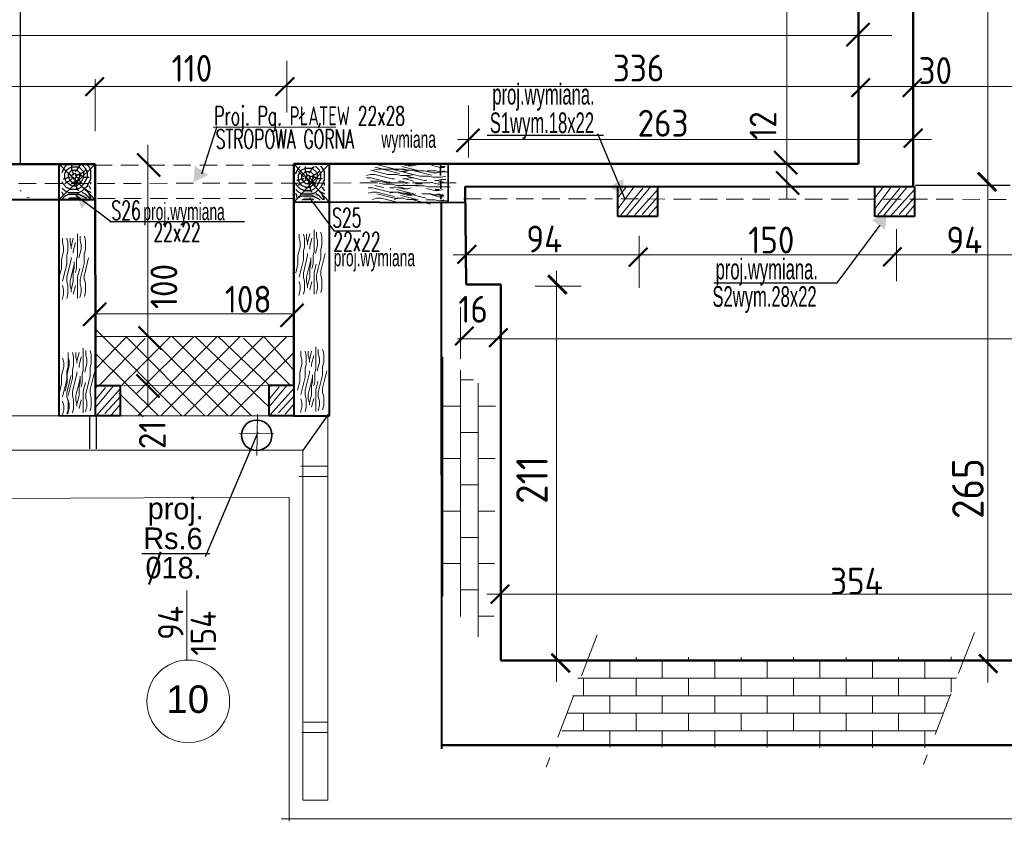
# Model space of a CAD drawing. Header units: millimetres. Extents: x 5545 to 136433, y -146986 to -36607.
# Tile 146 of 159: x 36016 to 36587, y -48329 to -47864. Entities that reach past the tile are written whole.
import ezdxf

# ---------------------------------------------------------------- set-up
doc = ezdxf.new("R2010")
doc.units = ezdxf.units.MM
doc.header["$LTSCALE"] = 8
for name, pattern in [('DASHDOTX2', [50.8, 25.4, -12.7, 0, -12.7]), ('HIDDEN', [9.375, 6.25, -3.125]), ('VERDECKT', [9.525, 6.35, -3.175])]:
    doc.linetypes.add(name, pattern=pattern)
for name, color, linetype, lineweight in [('0_Nr_Pióra__3', 7, 'Continuous', 50), ('cienk.', 161, 'Continuous', 15), ('OGËLNE_01', 7, 'Continuous', 13), ('Standard', 7, 'Continuous', 25), ('widok', 2, 'Continuous', 20)]:
    doc.layers.add(name, color=color, linetype=linetype, lineweight=lineweight)
doc.layers.add('5 WYMIAROWANIE', color=253, linetype='Continuous')
doc.layers.add('Arc_opisy', color=18, linetype='Continuous')
doc.styles.add('c20', font='simplex.shx', dxfattribs={"width": 0.7})
doc.styles.add('ISOCP', font='ISOCP.SHX')
doc.styles.add('leszek', font='simplex.shx')
doc.styles.add('TXT50', font='bikroms.shx', dxfattribs={"width": 0.75, "height": 10})

# ---------------------------------------------------------------- blocks, each defined once
blk = doc.blocks.new('G$C27FEC524')
at = {"layer": '0_Nr_Pióra__3', "color": 250, "lineweight": 15}
for p, q in [((1.87, 35.61), (1.87, 33.11)), ((5, 33.11), (4.37, 35.61)), ((6.25, 35.61), (6.25, 33.11)), ((8.12, 35.62), (6.88, 30.62)), ((10.62, 38.11), (10.62, 25.61)), ((12.05, 36.71), (12.05, 34.21)), ((15.18, 34.2), (14.56, 36.7)), ((1.87, 33.11), (2.5, 30.61)), ((2.5, 30.61), (2.5, 28.11)), ((5, 33.11), (5, 28.11)), ((6.25, 33.11), (6.87, 30.61)), ((6.87, 30.61), (6.87, 29.36)), ((9.38, 33.12), (8.13, 28.12)), ((12.68, 29.2), (11.43, 24.21)), ((12.06, 34.2), (12.68, 31.71)), ((12.68, 31.71), (12.68, 29.21)), ((15.18, 29.21), (14.56, 26.71)), ((15.18, 34.21), (15.18, 29.21)), ((2.5, 28.11), (1.25, 23.11)), ((1.25, 23.11), (1.25, 18.11)), ((5, 28.11), (4.37, 25.62)), ((4.37, 25.61), (4.37, 20.61)), ((6.87, 23.11), (4.38, 13.12)), ((6.87, 24.36), (6.87, 23.11)), ((8.12, 28.11), (8.12, 26.86)), ((10, 23.11), (10.62, 25.61)), ((10, 23.11), (10, 18.11)), ((14.55, 26.71), (14.55, 21.71)), ((17.06, 24.21), (14.56, 14.22)), ((1.25, 18.11), (0, 13.11)), ((4.37, 20.61), (1.88, 10.62)), ((8.75, 20.61), (6.25, 10.62)), ((8.12, 15.61), (8.75, 18.11)), ((8.75, 21.86), (8.75, 18.11)), ((10, 18.11), (9.37, 15.62)), ((11.87, 18.11), (10.62, 13.12)), ((14.56, 21.71), (12.06, 11.72)), ((4.37, 13.11), (4.37, 10.61)), ((8.12, 15.61), (8.12, 10.61)), ((10.62, 13.11), (10.62, 0.61)), ((12.05, 11.71), (12.05, 9.21)), ((14.55, 14.21), (14.55, 11.71)), ((15.18, 9.2), (14.56, 11.7)), ((1.87, 8.11), (2.5, 5.61)), ((5, 8.11), (4.37, 10.61)), ((5, 8.11), (5, 3.11)), ((6.25, 10.61), (6.25, 8.11)), ((6.25, 8.11), (6.87, 5.61)), ((8.12, 10.62), (6.88, 5.62)), ((9.38, 8.12), (8.13, 3.12)), ((12.06, 9.2), (12.68, 6.71)), ((12.68, 6.71), (12.68, 4.21)), ((15.18, 9.21), (15.18, 4.21)), ((2.5, 3.11), (1.72, 0)), ((2.5, 5.61), (2.5, 3.11)), ((5, 3.11), (4.37, 0.62)), ((6.87, 5.61), (6.87, 4.36)), ((12.68, 4.2), (11.9, 1.1)), ((15.18, 4.21), (14.56, 1.71))]:
    blk.add_line(p, q, dxfattribs=at)
blk = doc.blocks.new('G$CE8E31780')
at = {"layer": 'Arc_opisy', "lineweight": 25, "ltscale": 0.2}
blk.add_blockref('G$C27FEC524', (0, 0), dxfattribs=at)
blk = doc.blocks.new('G$C2D5568B3')
at = {"layer": '5 WYMIAROWANIE', "lineweight": 15}
blk.add_hatch(color=7, dxfattribs=at).paths.add_polyline_path([(4.67, 8.25), (0, 0), (9.48, 0.08)])
blk = doc.blocks.new('G$CB5EE3834')
at = {"layer": 'Arc_opisy', "lineweight": 25, "ltscale": 0.2}
blk.add_blockref('G$C2D5568B3', (0, 0), dxfattribs=at)
blk = doc.blocks.new('G$C1A704194')
at = {"layer": 'Arc_opisy', "lineweight": 25, "ltscale": 0.2, "rotation": 43.91907581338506}
blk.add_blockref('G$CB5EE3834', (2.36, 0), dxfattribs=at)
blk = doc.blocks.new('G$C734E70FC')
at = {"layer": 'Arc_opisy', "lineweight": 25, "ltscale": 0.2, "rotation": 220.511427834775}
blk.add_blockref('G$C1A704194', (2.63, 10.97), dxfattribs=at)
blk = doc.blocks.new('G$C86EB5530')
at = {"layer": 'OGËLNE_01', "color": 7, "linetype": 'Continuous', "lineweight": 25, "style": 'TXT50', "width": 0.6}
blk.add_text('proj.wymiana', height=10, rotation=270, dxfattribs=at).set_placement((3.33, 56.29))

msp = doc.modelspace()

# ---------------------------------------------------------------- hatches: boundary and pattern name
at = {"layer": 'Arc_opisy', "lineweight": 25, "ltscale": 0.2}
h = msp.add_hatch(dxfattribs=at)
h.set_pattern_fill('logend', color=250, scale=20, style=0, pattern_type=2)
h.set_pattern_definition([(0, (-4655.948, 3034.604), (20, 20), [6, -14]), (0, (-4655.948, 3035.604), (20, 20), [6, -14]), (0, (-4654.948, 3037.604), (20, 20), [4, -16]), (0, (-4653.948, 3039.604), (20, 20), [3, -17]), (0, (-4653.948, 3041.604), (20, 20), [2, -18]), (0, (-4658.948, 3043.604), (20, 20), [1, -5, 1, -13]), (0, (-4655.948, 3044.604), (20, 20), [1, -8, 3, -8]), (0, (-4651.948, 3045.604), (20, 20), [1, -1, 1, -17]), (0, (-4652.948, 3046.604), (20, 20), [1, -19]), (0, (-4653.948, 3048.604), (20, 20), [3, -17]), (0, (-4653.948, 3050.604), (20, 20), [4, -16]), (0, (-4654.948, 3052.604), (20, 20), [5, -6, 1, -8]), (90, (-4662.948, 3040.604), (-20, 20), [1, -2, 5, -12]), (90, (-4661.948, 3042.604), (-20, 20), [1, -1, 3, -15]), (90, (-4660.948, 3050.604), (-20, 20), [2, -18]), (90, (-4659.948, 3042.604), (-20, 20), [4, -6, 1, -9]), (90, (-4658.948, 3053.604), (-20, 20), [1, -19]), (90, (-4657.948, 3043.604), (-20, 20), [3, -17]), (90, (-4655.948, 3044.604), (-20, 20), [2, -18]), (90, (-4653.948, 3044.604), (-20, 20), [1, -3, 3, -13]), (90, (-4652.948, 3045.604), (-20, 20), [1, -19]), (90, (-4651.948, 3041.604), (-20, 20), [2.8, -17.2]), (90, (-4650.948, 3037.604), (-20, 20), [2, -18]), (90, (-4648.948, 3045.604), (-20, 20), [1, -19]), (90, (-4646.948, 3044.604), (-20, 20), [3, -17]), (90, (-4644.948, 3044.604), (-20, 20), [3, -17]), (45, (-4647.948, 3036.604), (2e-15, 20), [1.4142, -1.4142, 1.4142, -24.0416712]), (45, (-4651.948, 3041.604), (2e-15, 20), [2.8284, -25.455871]), (45, (-4659.948, 3051.604), (2e-15, 20), [2.8284, -25.455871]), (45, (-4655.948, 3046.604), (2e-15, 20), [2.8284, -25.455871]), (45, (-4654.948, 3042.604), (2e-15, 20), [2.8284, -25.455871]), (45, (-4648.948, 3038.604), (2e-15, 20), [2.8284, -25.455871]), (45, (-4650.948, 3039.604), (2e-15, 20), [4.24264, -24.041631]), (45, (-4656.948, 3048.604), (2e-15, 20), [1.4142, -26.870071]), (45, (-4657.948, 3050.604), (2e-15, 20), [1.4142, -26.870071]), (45, (-4649.948, 3050.604), (2e-15, 20), [1.4142, -26.870071]), (45, (-4657.948, 3040.604), (2e-15, 20), [1.4142, -26.870071]), (45, (-4646.948, 3047.604), (2e-15, 20), [1.4142, -26.870071]), (45, (-4653.948, 3045.604), (2e-15, 20), [1.4142, -26.870071]), (45, (-4651.948, 3047.604), (2e-15, 20), [1.4142, -26.870071]), (135, (-4652.948, 3043.604), (-20, 2e-15), [1.4142, -1.4142, 4.24264, -21.2132312]), (135, (-4649.948, 3043.604), (-20, 2e-15), [1.4142, -26.870071]), (135, (-4649.948, 3036.604), (-20, 2e-15), [1.4142, -26.870071]), (135, (-4653.948, 3041.604), (-20, 2e-15), [1.4142, -26.870071]), (135, (-4650.948, 3045.604), (-20, 2e-15), [1.4142, -26.870071]), (135, (-4655.948, 3040.604), (-20, 2e-15), [1.4142, -26.870071]), (135, (-4647.948, 3040.604), (-20, 2e-15), [1.4142, -26.870071]), (135, (-4661.948, 3034.604), (-20, 2e-15), [1.4142, -26.870071]), (135, (-4660.948, 3035.604), (-20, 2e-15), [2.8284, -25.455871]), (135, (-4659.948, 3036.604), (-20, 2e-15), [2.8284, -25.455871]), (135, (-4657.948, 3036.604), (-20, 2e-15), [2.8284, -25.455871]), (135, (-4656.948, 3038.604), (-20, 2e-15), [2.8284, -25.455871]), (135, (-4648.948, 3046.604), (-20, 2e-15), [2.8284, -25.455871]), (135, (-4644.948, 3036.604), (-20, 2e-15), [2.8284, -25.455871]), (135, (-4643.948, 3052.604), (-20, 2e-15), [2.8284, -25.455871]), (135, (-4643.948, 3050.604), (-20, 2e-15), [2.8284, -25.455871]), (135, (-4645.948, 3049.604), (-20, 2e-15), [2.8284, -25.455871]), (135, (-4659.948, 3049.604), (-20, 2e-15), [4.24264, -24.041631]), (135, (-4646.948, 3047.604), (-20, 2e-15), [4.24264, -24.041631]), (26.565051, (-4657.948, 3053.604), (20, 8e-09), [2.236, -42.4853595]), (26.565051, (-4657.948, 3043.604), (20, 8e-09), [2.236, -42.4853595]), (26.565051, (-4655.948, 3049.604), (20, 8e-09), [2.236, -42.4853595]), (26.565051, (-4649.948, 3035.604), (20, 8e-09), [2.236, -42.4853595]), (26.565051, (-4650.948, 3037.604), (20, 8e-09), [2.236, -42.4853595]), (26.565051, (-4656.948, 3041.604), (20, 8e-09), [2.236, -42.4853595]), (26.565051, (-4656.948, 3051.604), (20, 8e-09), [2.236, -42.4853595]), (26.565051, (-4650.948, 3045.604), (20, 8e-09), [4.472, -40.2493595]), (63.434949, (-4650.948, 3048.604), (1e-09, 20), [2.236, -42.4853595]), (63.434949, (-4647.948, 3042.604), (1e-09, 20), [2.236, -42.4853595]), (63.434949, (-4657.948, 3046.604), (1e-09, 20), [2.236, -42.4853595]), (63.434949, (-4661.948, 3047.604), (1e-09, 20), [2.236, -42.4853595]), (63.434949, (-4649.948, 3043.604), (1e-09, 20), [2.236, -42.4853595]), (63.434949, (-4651.948, 3043.604), (1e-09, 20), [2.236, -42.4853595]), (63.434949, (-4659.948, 3046.604), (1e-09, 20), [4.472, -40.2493595]), (63.434949, (-4644.948, 3039.604), (1e-09, 20), [4.472, -40.2493595]), (63.434949, (-4646.948, 3040.604), (1e-09, 20), [4.472, -40.2493595]), (116.565051, (-4662.948, 3037.604), (-8e-09, 20), [2.236, -42.4853595]), (116.565051, (-4662.948, 3048.604), (-8e-09, 20), [2.236, -42.4853595]), (116.565051, (-4658.948, 3034.604), (-8e-09, 20), [2.236, -42.4853595]), (116.565051, (-4660.948, 3052.604), (-8e-09, 20), [2.236, -42.4853595]), (116.565051, (-4658.948, 3040.604), (-8e-09, 20), [2.236, -42.4853595]), (116.565051, (-4654.948, 3042.604), (-8e-09, 20), [2.236, -42.4853595]), (116.565051, (-4652.948, 3046.604), (-8e-09, 20), [2.236, -42.4853595]), (116.565051, (-4661.948, 3038.604), (6.4e-06, 20.0000032), [2.236, -42.4853595]), (116.565051, (-4656.948, 3041.604), (-8e-09, 20), [2.236, -42.4853595]), (116.565051, (-4650.948, 3039.604), (-8e-09, 20), [2.236, -42.4853595]), (116.565051, (-4648.948, 3041.604), (-8e-09, 20), [2.236, -42.4853595]), (116.565051, (-4644.948, 3047.604), (-8e-09, 20), [2.236, -42.4853595]), (116.565051, (-4659.948, 3053.604), (-8e-09, 20), [2.236, -42.4853595]), (116.565051, (-4662.948, 3052.604), (-8e-09, 20), [4.472, -40.2493595]), (116.565051, (-4659.948, 3038.604), (-8e-09, 20), [4.472, -40.2493595]), (153.434949, (-4662.948, 3035.604), (-20, 1e-09), [2.236, -42.4853595]), (153.434949, (-4645.948, 3034.604), (-20, 1e-09), [2.236, -42.4853595]), (153.434949, (-4646.948, 3044.604), (-20, 1e-09), [2.236, -42.4853595]), (153.434949, (-4654.948, 3037.604), (-20, 1e-09), [2.236, -42.4853595]), (153.434949, (-4655.948, 3035.604), (-20, 1e-09), [2.236, -42.4853595]), (153.434949, (-4653.948, 3039.604), (-20, 1e-09), [2.236, -42.4853595]), (153.434949, (-4647.948, 3051.604), (-20, 1e-09), [2.236, -42.4853595]), (153.434949, (-4645.948, 3052.604), (-20, 1e-09), [4.472, -40.2493595])])
h.paths.add_polyline_path([(36040.363, -47948.488), (36040.453, -47967.756), (36057.153, -47967.902), (36057.128, -47948.188)])
h = msp.add_hatch(dxfattribs=at)
h.set_pattern_fill('logend', color=250, scale=20, style=0, pattern_type=2)
h.set_pattern_definition([(0, (-4520.37, 3033.776), (20, 20), [6, -14]), (0, (-4520.37, 3034.776), (20, 20), [6, -14]), (0, (-4519.37, 3036.776), (20, 20), [4, -16]), (0, (-4518.37, 3038.776), (20, 20), [3, -17]), (0, (-4518.37, 3040.776), (20, 20), [2, -18]), (0, (-4523.37, 3042.776), (20, 20), [1, -5, 1, -13]), (0, (-4520.37, 3043.776), (20, 20), [1, -8, 3, -8]), (0, (-4516.37, 3044.776), (20, 20), [1, -1, 1, -17]), (0, (-4517.37, 3045.776), (20, 20), [1, -19]), (0, (-4518.37, 3047.776), (20, 20), [3, -17]), (0, (-4518.37, 3049.776), (20, 20), [4, -16]), (0, (-4519.37, 3051.776), (20, 20), [5, -6, 1, -8]), (90, (-4527.37, 3039.776), (-20, 20), [1, -2, 5, -12]), (90, (-4526.37, 3041.776), (-20, 20), [1, -1, 3, -15]), (90, (-4525.37, 3049.776), (-20, 20), [2, -18]), (90, (-4524.37, 3041.776), (-20, 20), [4, -6, 1, -9]), (90, (-4523.37, 3052.776), (-20, 20), [1, -19]), (90, (-4522.37, 3042.776), (-20, 20), [3, -17]), (90, (-4520.37, 3043.776), (-20, 20), [2, -18]), (90, (-4518.37, 3043.776), (-20, 20), [1, -3, 3, -13]), (90, (-4517.37, 3044.776), (-20, 20), [1, -19]), (90, (-4516.37, 3040.776), (-20, 20), [2.8, -17.2]), (90, (-4515.37, 3036.776), (-20, 20), [2, -18]), (90, (-4513.37, 3044.776), (-20, 20), [1, -19]), (90, (-4511.37, 3043.776), (-20, 20), [3, -17]), (90, (-4509.37, 3043.776), (-20, 20), [3, -17]), (45, (-4512.37, 3035.776), (2e-15, 20), [1.4142, -1.4142, 1.4142, -24.0416712]), (45, (-4516.37, 3040.776), (2e-15, 20), [2.8284, -25.455871]), (45, (-4524.37, 3050.776), (2e-15, 20), [2.8284, -25.455871]), (45, (-4520.37, 3045.776), (2e-15, 20), [2.8284, -25.455871]), (45, (-4519.37, 3041.776), (2e-15, 20), [2.8284, -25.455871]), (45, (-4513.37, 3037.776), (2e-15, 20), [2.8284, -25.455871]), (45, (-4515.37, 3038.776), (2e-15, 20), [4.24264, -24.041631]), (45, (-4521.37, 3047.776), (2e-15, 20), [1.4142, -26.870071]), (45, (-4522.37, 3049.776), (2e-15, 20), [1.4142, -26.870071]), (45, (-4514.37, 3049.776), (2e-15, 20), [1.4142, -26.870071]), (45, (-4522.37, 3039.776), (2e-15, 20), [1.4142, -26.870071]), (45, (-4511.37, 3046.776), (2e-15, 20), [1.4142, -26.870071]), (45, (-4518.37, 3044.776), (2e-15, 20), [1.4142, -26.870071]), (45, (-4516.37, 3046.776), (2e-15, 20), [1.4142, -26.870071]), (135, (-4517.37, 3042.776), (-20, 2e-15), [1.4142, -1.4142, 4.24264, -21.2132312]), (135, (-4514.37, 3042.776), (-20, 2e-15), [1.4142, -26.870071]), (135, (-4514.37, 3035.776), (-20, 2e-15), [1.4142, -26.870071]), (135, (-4518.37, 3040.776), (-20, 2e-15), [1.4142, -26.870071]), (135, (-4515.37, 3044.776), (-20, 2e-15), [1.4142, -26.870071]), (135, (-4520.37, 3039.776), (-20, 2e-15), [1.4142, -26.870071]), (135, (-4512.37, 3039.776), (-20, 2e-15), [1.4142, -26.870071]), (135, (-4526.37, 3033.776), (-20, 2e-15), [1.4142, -26.870071]), (135, (-4525.37, 3034.776), (-20, 2e-15), [2.8284, -25.455871]), (135, (-4524.37, 3035.776), (-20, 2e-15), [2.8284, -25.455871]), (135, (-4522.37, 3035.776), (-20, 2e-15), [2.8284, -25.455871]), (135, (-4521.37, 3037.776), (-20, 2e-15), [2.8284, -25.455871]), (135, (-4513.37, 3045.776), (-20, 2e-15), [2.8284, -25.455871]), (135, (-4509.37, 3035.776), (-20, 2e-15), [2.8284, -25.455871]), (135, (-4508.37, 3051.776), (-20, 2e-15), [2.8284, -25.455871]), (135, (-4508.37, 3049.776), (-20, 2e-15), [2.8284, -25.455871]), (135, (-4510.37, 3048.776), (-20, 2e-15), [2.8284, -25.455871]), (135, (-4524.37, 3048.776), (-20, 2e-15), [4.24264, -24.041631]), (135, (-4511.37, 3046.776), (-20, 2e-15), [4.24264, -24.041631]), (26.565051, (-4522.37, 3052.776), (20, 8e-09), [2.236, -42.4853595]), (26.565051, (-4522.37, 3042.776), (20, 8e-09), [2.236, -42.4853595]), (26.565051, (-4520.37, 3048.776), (20, 8e-09), [2.236, -42.4853595]), (26.565051, (-4514.37, 3034.776), (20, 8e-09), [2.236, -42.4853595]), (26.565051, (-4515.37, 3036.776), (20, 8e-09), [2.236, -42.4853595]), (26.565051, (-4521.37, 3040.776), (20, 8e-09), [2.236, -42.4853595]), (26.565051, (-4521.37, 3050.776), (20, 8e-09), [2.236, -42.4853595]), (26.565051, (-4515.37, 3044.776), (20, 8e-09), [4.472, -40.2493595]), (63.434949, (-4515.37, 3047.776), (1e-09, 20), [2.236, -42.4853595]), (63.434949, (-4512.37, 3041.776), (1e-09, 20), [2.236, -42.4853595]), (63.434949, (-4522.37, 3045.776), (1e-09, 20), [2.236, -42.4853595]), (63.434949, (-4526.37, 3046.776), (1e-09, 20), [2.236, -42.4853595]), (63.434949, (-4514.37, 3042.776), (1e-09, 20), [2.236, -42.4853595]), (63.434949, (-4516.37, 3042.776), (1e-09, 20), [2.236, -42.4853595]), (63.434949, (-4524.37, 3045.776), (1e-09, 20), [4.472, -40.2493595]), (63.434949, (-4509.37, 3038.776), (1e-09, 20), [4.472, -40.2493595]), (63.434949, (-4511.37, 3039.776), (1e-09, 20), [4.472, -40.2493595]), (116.565051, (-4527.37, 3036.776), (-8e-09, 20), [2.236, -42.4853595]), (116.565051, (-4527.37, 3047.776), (-8e-09, 20), [2.236, -42.4853595]), (116.565051, (-4523.37, 3033.776), (-8e-09, 20), [2.236, -42.4853595]), (116.565051, (-4525.37, 3051.776), (-8e-09, 20), [2.236, -42.4853595]), (116.565051, (-4523.37, 3039.776), (-8e-09, 20), [2.236, -42.4853595]), (116.565051, (-4519.37, 3041.776), (-8e-09, 20), [2.236, -42.4853595]), (116.565051, (-4517.37, 3045.776), (-8e-09, 20), [2.236, -42.4853595]), (116.565051, (-4526.37, 3037.776), (6.4e-06, 20.0000032), [2.236, -42.4853595]), (116.565051, (-4521.37, 3040.776), (-8e-09, 20), [2.236, -42.4853595]), (116.565051, (-4515.37, 3038.776), (-8e-09, 20), [2.236, -42.4853595]), (116.565051, (-4513.37, 3040.776), (-8e-09, 20), [2.236, -42.4853595]), (116.565051, (-4509.37, 3046.776), (-8e-09, 20), [2.236, -42.4853595]), (116.565051, (-4524.37, 3052.776), (-8e-09, 20), [2.236, -42.4853595]), (116.565051, (-4527.37, 3051.776), (-8e-09, 20), [4.472, -40.2493595]), (116.565051, (-4524.37, 3037.776), (-8e-09, 20), [4.472, -40.2493595]), (153.434949, (-4527.37, 3034.776), (-20, 1e-09), [2.236, -42.4853595]), (153.434949, (-4510.37, 3033.776), (-20, 1e-09), [2.236, -42.4853595]), (153.434949, (-4511.37, 3043.776), (-20, 1e-09), [2.236, -42.4853595]), (153.434949, (-4519.37, 3036.776), (-20, 1e-09), [2.236, -42.4853595]), (153.434949, (-4520.37, 3034.776), (-20, 1e-09), [2.236, -42.4853595]), (153.434949, (-4518.37, 3038.776), (-20, 1e-09), [2.236, -42.4853595]), (153.434949, (-4512.37, 3050.776), (-20, 1e-09), [2.236, -42.4853595]), (153.434949, (-4510.37, 3051.776), (-20, 1e-09), [4.472, -40.2493595])])
h.paths.add_polyline_path([(36175.941, -47949.316), (36176.03, -47968.584), (36192.731, -47968.73), (36192.706, -47949.017)])
at = {"layer": 'Standard', "lineweight": 20, "ltscale": 0.5}
h = msp.add_hatch(dxfattribs=at)
h.set_pattern_fill('AR-BRSTD', color=250, scale=0.15, angle=270, style=0)
h.set_pattern_definition([(270, (92656.546, -2033.053), (10.16127, -4e-15), []), (360, (92656.546, -2033.053), (10.16127, 15.24), [10.16127, -10.16127])])
h.paths.add_polyline_path([(36261.284, -48198.624), (36291.124, -48232.82), (36291.99, -48082.772), (36260.135, -48058.676)])
h = msp.add_hatch(dxfattribs=at)
h.set_pattern_fill('AR-BRSTD', color=250, scale=0.15, angle=360, style=0)
h.set_pattern_definition([(360, (-9696.975, 8108.121), (2e-15, 10.16127), []), (90, (-9696.975, 8108.12), (-15.24, 10.16127), [10.16127, -10.16127])])
h.paths.add_polyline_path([(36544.101, -48286.743), (36564.231, -48233.925), (36343.54, -48234.11), (36327.658, -48286.189)])

# ---------------------------------------------------------------- linework, layer by layer
at = {"color": 250, "linetype": 'ByBlock', "lineweight": 50}
for p, q in [((36509.162, -47866.065), (36495.794, -47879.433)), ((36064.708, -47897.61), (36054.014, -47908.304)), ((36175.067, -47897.61), (36164.373, -47908.304)), ((36509.327, -47898.161), (36498.633, -47908.855)), ((36539.185, -47898.161), (36528.491, -47908.855)), ((36282.646, -47927.301), (36269.278, -47940.668)), ((36539.745, -47927.488), (36529.051, -47938.182)), ((36097.4, -47955.141), (36084.033, -47941.774)), ((36467.077, -47953.653), (36453.71, -47940.286)), ((36468.267, -47965.551), (36454.9, -47952.184)), ((36280.672, -47994.896), (36269.979, -48005.59)), ((36380.141, -47996.535), (36369.448, -48007.229)), ((36527.603, -47996.352), (36516.909, -48007.046)), ((36065.996, -48028.355), (36052.629, -48041.722)), ((36180.526, -48028.903), (36167.159, -48042.271)), ((36098.171, -48055.518), (36084.803, -48042.151)), ((36279.297, -48042.262), (36268.603, -48052.956)), ((36298.968, -48043.199), (36288.274, -48053.893)), ((36096.935, -48083.291), (36083.568, -48069.924)), ((36299.966, -48192.126), (36289.272, -48202.82))]:
    msp.add_line(p, q, dxfattribs=at)
at = {"color": 250, "linetype": 'ByBlock', "const_width": 1.604}
for points in [[(36582.605, -47963.503), (36571.911, -47952.809)], [(36333.29, -48023.117), (36322.596, -48012.423)], [(36335.164, -48242.78), (36324.47, -48232.086)], [(36583.36, -48243.117), (36572.666, -48232.423)]]:
    msp.add_lwpolyline(points, dxfattribs=at)
at = {"layer": '0_Nr_Pióra__3', "color": 252, "lineweight": 9}
for p, q in [((36227.02, -47950.815), (36222.024, -47949.566)), ((36233.766, -47950.742), (36223.774, -47948.244)), ((36241.263, -47948.868), (36236.267, -47947.619)), ((36247.674, -47951.692), (36237.681, -47949.194)), ((36244.079, -47949.01), (36239.083, -47947.761)), ((36243.765, -47948.867), (36241.265, -47948.867)), ((36246.263, -47948.242), (36243.765, -47948.867)), ((36259.829, -47949.818), (36254.833, -47948.569)), ((36262.331, -47949.816), (36259.831, -47949.816)), ((36262.672, -47949.191), (36260.172, -47949.191)), ((36217.02, -47954.565), (36219.518, -47953.94)), ((36222.022, -47953.939), (36219.522, -47953.939)), ((36229.524, -47953.94), (36219.531, -47951.442)), ((36221.263, -47951.367), (36223.761, -47950.743)), ((36232.024, -47956.44), (36222.032, -47953.941)), ((36226.265, -47950.742), (36223.765, -47950.742)), ((36236.267, -47953.242), (36226.274, -47950.744)), ((36232.022, -47950.814), (36227.022, -47950.814)), ((36234.522, -47953.939), (36229.522, -47953.939)), ((36237.02, -47952.065), (36232.024, -47950.816)), ((36233.735, -47951.367), (36236.234, -47950.743)), ((36238.765, -47950.742), (36233.765, -47950.742)), ((36237.024, -47954.565), (36234.526, -47953.94)), ((36240.928, -47951.765), (36235.931, -47950.516)), ((36239.522, -47952.064), (36237.022, -47952.064)), ((36242.022, -47954.564), (36237.022, -47954.564)), ((36248.09, -47954.889), (36238.098, -47952.391)), ((36241.267, -47951.367), (36238.768, -47950.743)), ((36242.02, -47951.44), (36239.522, -47952.064)), ((36250.59, -47957.389), (36240.598, -47954.891)), ((36246.265, -47951.367), (36241.265, -47951.367)), ((36242.02, -47954.565), (36244.518, -47953.94)), ((36244.522, -47951.439), (36242.022, -47951.439)), ((36254.833, -47954.192), (36244.84, -47951.694)), ((36250.589, -47951.764), (36245.589, -47951.764)), ((36253.089, -47954.889), (36248.089, -47954.889)), ((36255.587, -47953.015), (36250.59, -47951.766)), ((36257.331, -47951.691), (36252.331, -47951.691)), ((36255.59, -47955.514), (36253.092, -47954.89)), ((36258.089, -47953.014), (36255.589, -47953.014)), ((36260.589, -47955.514), (36255.589, -47955.514)), ((36259.833, -47952.317), (36257.335, -47951.692)), ((36260.587, -47952.389), (36258.088, -47953.014)), ((36264.831, -47952.316), (36259.831, -47952.316)), ((36260.17, -47952.317), (36262.668, -47951.692)), ((36260.587, -47955.514), (36263.085, -47954.89)), ((36263.089, -47952.389), (36260.589, -47952.389)), ((36219.522, -47955.814), (36217.022, -47955.814)), ((36224.522, -47957.689), (36219.522, -47957.689)), ((36229.524, -47958.315), (36219.532, -47955.816)), ((36227.024, -47961.44), (36222.028, -47960.191)), ((36224.524, -47957.69), (36227.022, -47958.314)), ((36227.024, -47959.565), (36224.526, -47958.94)), ((36232.022, -47959.564), (36227.022, -47959.564)), ((36232.018, -47959.563), (36234.517, -47960.188)), ((36233.272, -47956.439), (36232.022, -47956.439)), ((36238.115, -47962.247), (36233.119, -47960.998)), ((36247.022, -47960.189), (36234.522, -47960.189)), ((36237.022, -47957.689), (36235.772, -47957.689)), ((36240.931, -47962.389), (36235.935, -47961.14)), ((36242.032, -47958.941), (36237.035, -47957.692)), ((36239.522, -47956.439), (36238.272, -47956.439)), ((36238.431, -47958.639), (36240.93, -47959.264)), ((36240.931, -47960.514), (36238.433, -47959.89)), ((36242.02, -47955.815), (36239.522, -47956.439)), ((36244.53, -47957.691), (36239.533, -47956.442)), ((36244.522, -47955.814), (36242.022, -47955.814)), ((36249.339, -47959.264), (36245.589, -47959.264)), ((36250.589, -47960.514), (36245.589, -47960.514)), ((36250.585, -47960.513), (36253.083, -47961.137)), ((36251.839, -47957.389), (36250.589, -47957.389)), ((36265.589, -47961.139), (36253.089, -47961.139)), ((36260.598, -47959.891), (36255.602, -47958.642)), ((36258.089, -47957.389), (36256.839, -47957.389)), ((36260.587, -47956.764), (36258.088, -47957.389)), ((36263.096, -47958.641), (36258.1, -47957.391)), ((36263.089, -47956.764), (36260.589, -47956.764)), ((36218.115, -47964.746), (36220.613, -47964.122)), ((36220.617, -47961.621), (36218.117, -47961.621)), ((36223.117, -47964.121), (36220.617, -47964.121)), ((36230.619, -47964.121), (36220.626, -47961.623)), ((36233.119, -47966.621), (36223.127, -47964.123)), ((36233.184, -47967.696), (36223.191, -47965.198)), ((36230.588, -47964.746), (36233.086, -47964.122)), ((36233.09, -47961.621), (36230.59, -47961.621)), ((36235.617, -47964.121), (36230.617, -47964.121)), ((36244.526, -47965.071), (36234.534, -47962.573)), ((36238.119, -47964.746), (36235.621, -47964.122)), ((36240.68, -47965.821), (36235.684, -47964.572)), ((36247.091, -47968.645), (36237.099, -47966.147)), ((36240.617, -47962.246), (36238.117, -47962.246)), ((36243.117, -47964.746), (36238.117, -47964.746)), ((36243.497, -47965.963), (36238.5, -47964.714)), ((36243.115, -47961.621), (36240.617, -47962.246)), ((36243.182, -47965.82), (36240.682, -47965.82)), ((36251.685, -47967.571), (36241.693, -47965.073)), ((36245.68, -47965.196), (36243.182, -47965.82)), ((36254.184, -47965.07), (36249.184, -47965.07)), ((36256.682, -47963.197), (36251.685, -47961.948)), ((36256.685, -47965.696), (36254.187, -47965.071)), ((36259.247, -47966.771), (36254.251, -47965.522)), ((36259.184, -47963.195), (36256.684, -47963.195)), ((36261.684, -47965.695), (36256.684, -47965.695)), ((36257.023, -47965.696), (36259.521, -47965.071)), ((36259.525, -47962.57), (36257.025, -47962.57)), ((36261.682, -47962.571), (36259.184, -47963.195)), ((36261.749, -47966.77), (36259.249, -47966.77)), ((36262.09, -47966.145), (36259.59, -47966.145)), ((36220.68, -47968.321), (36223.179, -47967.696)), ((36225.682, -47967.695), (36223.182, -47967.695)), ((36235.684, -47970.196), (36225.692, -47967.698)), ((36233.153, -47968.321), (36235.651, -47967.696)), ((36238.182, -47967.695), (36233.182, -47967.695)), ((36240.684, -47968.321), (36238.186, -47967.696)), ((36245.682, -47968.32), (36240.682, -47968.32)), ((36254.251, -47971.145), (36244.258, -47968.647)), ((36256.749, -47968.645), (36251.749, -47968.645)), ((36259.251, -47969.27), (36256.752, -47968.646)), ((36264.249, -47969.27), (36259.249, -47969.27)), ((36259.588, -47969.27), (36262.086, -47968.646)), ((36043.979, -48057.202), (36043.979, -48059.702)), ((36047.105, -48059.704), (36046.48, -48057.206)), ((36048.354, -48057.202), (36048.354, -48059.702)), ((36050.231, -48057.195), (36048.982, -48062.191)), ((36052.729, -48054.702), (36052.729, -48067.202)), ((36054.161, -48056.107), (36054.161, -48058.607)), ((36057.287, -48058.609), (36056.662, -48056.111)), ((36040.741, -48060.467), (36041.365, -48062.965)), ((36041.365, -48062.965), (36041.365, -48065.465)), ((36043.865, -48060.465), (36043.865, -48065.465)), ((36043.98, -48059.704), (36044.604, -48062.202)), ((36044.604, -48062.202), (36044.604, -48064.702)), ((36047.104, -48059.702), (36047.104, -48064.702)), ((36048.355, -48059.704), (36048.979, -48062.202)), ((36048.979, -48062.202), (36048.979, -48063.452)), ((36051.482, -48059.693), (36050.233, -48064.689)), ((36054.787, -48063.609), (36053.538, -48068.605)), ((36054.162, -48058.609), (36054.786, -48061.107)), ((36054.786, -48061.107), (36054.786, -48063.607)), ((36057.287, -48063.605), (36056.662, -48066.104)), ((36041.366, -48065.467), (36040.117, -48070.463)), ((36043.24, -48067.965), (36043.24, -48072.965)), ((36043.866, -48065.463), (36043.241, -48067.961)), ((36043.354, -48069.702), (36043.354, -48074.702)), ((36044.605, -48064.704), (36043.356, -48069.7)), ((36046.479, -48067.202), (36046.479, -48072.202)), ((36047.105, -48064.7), (36046.48, -48067.199)), ((36048.98, -48069.7), (36046.482, -48079.693)), ((36048.979, -48068.452), (36048.979, -48069.702)), ((36050.229, -48064.702), (36050.229, -48065.952)), ((36052.103, -48069.706), (36052.728, -48067.208)), ((36052.104, -48069.702), (36052.104, -48074.702)), ((36056.661, -48066.107), (36056.661, -48071.107)), ((36059.162, -48068.605), (36056.663, -48078.598)), ((36040.116, -48075.467), (36038.867, -48080.463)), ((36040.115, -48070.465), (36040.115, -48075.465)), ((36043.241, -48072.963), (36040.743, -48082.956)), ((36043.355, -48074.704), (36042.106, -48079.7)), ((36045.741, -48070.463), (36043.243, -48080.455)), ((36046.48, -48072.201), (36043.982, -48082.193)), ((36050.855, -48072.2), (36048.357, -48082.193)), ((36050.23, -48077.2), (36050.854, -48074.702)), ((36050.854, -48070.952), (36050.854, -48074.702)), ((36052.105, -48074.7), (36051.48, -48077.199)), ((36053.98, -48074.7), (36052.731, -48079.697)), ((36056.662, -48071.106), (36054.164, -48081.098)), ((36043.24, -48080.465), (36043.24, -48082.965)), ((36046.479, -48079.702), (36046.479, -48082.202)), ((36050.229, -48077.202), (36050.229, -48082.202)), ((36052.729, -48079.702), (36052.729, -48092.202)), ((36054.161, -48081.107), (36054.161, -48083.607)), ((36056.661, -48078.607), (36056.661, -48081.107)), ((36057.287, -48083.609), (36056.662, -48081.111)), ((36040.741, -48085.467), (36041.365, -48087.965)), ((36043.866, -48085.467), (36043.241, -48082.968)), ((36043.865, -48085.465), (36043.865, -48090.465)), ((36043.98, -48084.704), (36044.604, -48087.202)), ((36047.105, -48084.704), (36046.48, -48082.206)), ((36047.104, -48084.702), (36047.104, -48089.702)), ((36048.354, -48082.202), (36048.354, -48084.702)), ((36048.355, -48084.704), (36048.979, -48087.202)), ((36050.231, -48082.195), (36048.982, -48087.191)), ((36051.482, -48084.693), (36050.233, -48089.689)), ((36054.162, -48083.609), (36054.786, -48086.107)), ((36054.786, -48086.107), (36054.786, -48088.607)), ((36057.286, -48083.607), (36057.286, -48088.607)), ((36041.366, -48090.467), (36040.589, -48093.576)), ((36041.365, -48087.965), (36041.365, -48090.465)), ((36043.866, -48090.463), (36043.241, -48092.961)), ((36044.605, -48089.704), (36043.828, -48092.814)), ((36044.604, -48087.202), (36044.604, -48089.702)), ((36047.105, -48089.7), (36046.48, -48092.199)), ((36048.979, -48087.202), (36048.979, -48088.452)), ((36054.787, -48088.609), (36054.01, -48091.719)), ((36057.287, -48088.605), (36056.662, -48091.104))]:
    msp.add_line(p, q, dxfattribs=at)
at = {"layer": '0_Nr_Pióra__3', "color": 250, "lineweight": 15}
for p, q in [((36230.772, -47958.314), (36227.022, -47958.314)), ((36255.589, -47958.639), (36254.339, -47958.639)), ((36057.286, -48058.607), (36057.286, -48063.607))]:
    msp.add_line(p, q, dxfattribs=at)
at = {"layer": '5 WYMIAROWANIE', "color": 250, "linetype": 'HIDDEN', "lineweight": 15}
for p, q in [((36153.836, -48093.02), (36153.547, -48117.034)), ((36143.046, -48104.092), (36163.33, -48104.379))]:
    msp.add_line(p, q, dxfattribs=at)
at = {"layer": 'Arc_opisy', "lineweight": 30, "ltscale": 0.2}
msp.add_line((36016.304, -47947.976), (36016.304, -47524.803), dxfattribs=at)
at = {"layer": 'Arc_opisy', "color": 250, "lineweight": 25, "ltscale": 0.2}
for p, q in [((36130.188, -47926.039), (36121.316, -47953.646)), ((36180.166, -48114.269), (36194.864, -48093.371))]:
    msp.add_line(p, q, dxfattribs=at)
at = {"layer": 'Arc_opisy', "color": 250, "lineweight": 20, "ltscale": 0.5}
msp.add_line((36128.099, -47926.342), (36199.293, -47926.342), dxfattribs=at)
at = {"layer": 'Arc_opisy', "color": 250, "lineweight": 25, "ltscale": 0.1}
for p, q in [((36287.232, -47931.163), (36354.695, -47931.163)), ((36351.26, -47930.14), (36366.909, -47967.599)), ((36535.785, -47960.005), (36590.724, -47960.005)), ((36069.05, -47981.554), (36048.432, -47966.166)), ((36198.48, -47986.773), (36184.296, -47967.412)), ((36067.856, -47981.162), (36146.326, -47981.162)), ((36490.245, -48016.747), (36515.245, -47983.218)), ((36213.906, -47986.773), (36198.48, -47986.773)), ((36418.629, -48016.747), (36490.245, -48016.747))]:
    msp.add_line(p, q, dxfattribs=at)
at = {"layer": 'Arc_opisy', "color": 250, "lineweight": 35, "ltscale": 0.2}
for p, q in [((36038.63, -47947.904), (36059.685, -47968.353)), ((36059.609, -47947.955), (36038.63, -47968.353)), ((36174.975, -47947.772), (36195.318, -47969.57)), ((36195.609, -47947.46), (36175.177, -47969.732)), ((36260.117, -47954.399), (36260.117, -47948.333)), ((36264.521, -47969.887), (36264.521, -47947.69)), ((36260.279, -47962.285), (36260.279, -47957.352)), ((36260.222, -47968.25), (36260.222, -47966.301))]:
    msp.add_line(p, q, dxfattribs=at)
at = {"layer": 'Arc_opisy', "color": 250, "lineweight": 40, "ltscale": 0.2}
for p, q in [((36274.312, -47960.944), (36535.222, -47960.944)), ((36038.596, -48093.867), (36059.757, -48093.903)), ((36174.979, -48093.903), (36195.574, -48093.911))]:
    msp.add_line(p, q, dxfattribs=at)
at = {"layer": 'Arc_opisy', "color": 252, "lineweight": 9, "ltscale": 0.2}
for p, q in [((36015.804, -47963.47), (36016.632, -47963.47)), ((36019.886, -47967.45), (36021.415, -47967.068))]:
    msp.add_line(p, q, dxfattribs=at)
at = {"layer": 'Arc_opisy', "color": 250, "lineweight": 25, "ltscale": 0.5}
for p, q in [((36059.728, -48043.759), (36109.864, -48093.911)), ((36088.664, -48049.18), (36061.945, -48076.408)), ((36103.422, -48047.892), (36074.909, -48076.406)), ((36077.316, -48047.892), (36123.335, -48093.911)), ((36116.899, -48047.892), (36083.197, -48081.387)), ((36130.363, -48047.892), (36084.344, -48093.911)), ((36092.055, -48049.161), (36136.806, -48093.911)), ((36143.833, -48047.892), (36097.814, -48093.911)), ((36104.257, -48047.892), (36150.276, -48093.911)), ((36157.304, -48047.892), (36111.285, -48093.911)), ((36117.676, -48047.892), (36160.559, -48088.889)), ((36170.774, -48047.892), (36124.755, -48093.911)), ((36145.627, -48048.851), (36172.892, -48076.116)), ((36059.741, -48057.878), (36096.441, -48093.911)), ((36174.963, -48057.174), (36138.226, -48093.911)), ((36123.654, -48175.64), (36154.197, -48103.465)), ((36126.195, -48174.042), (36086.659, -48174.042))]:
    msp.add_line(p, q, dxfattribs=at)
at = {"layer": 'Arc_opisy', "lineweight": 25, "ltscale": 0.2}
for p, q in [((36077.485, -48048.409), (36060.001, -48066.491)), ((36130.873, -48047.684), (36160.667, -48076.077)), ((36157.305, -48047.777), (36174.583, -48067.11)), ((36087.497, -48094.585), (36073.45, -48080.837))]:
    msp.add_line(p, q, dxfattribs=at)
at = {"layer": 'Arc_opisy', "lineweight": 40, "ltscale": 0.1}
msp.add_line((36097.499, -48172.822), (36090.666, -48191.857), dxfattribs=at)
at = {"layer": 'cienk.', "color": 250}
msp.add_circle((36113.661, -48259.738), 24, dxfattribs=at)
at = {"layer": 'Standard', "color": 250, "lineweight": 20}
for p, q in [((36577.719, -48248.836), (36577.719, -47454.036)), ((36461.066, -47967.892), (36461.066, -47508.03)), ((36521.948, -47873.244), (35394.542, -47873.293)), ((36170.816, -47887.857), (36170.816, -47917.974)), ((37941.574, -47902.761), (35391.716, -47902.862)), ((36059.568, -47898.565), (36059.568, -47928.682)), ((36276.358, -47913.839), (36276.358, -47943.956)), ((36090.231, -48089.007), (36090.231, -47936.711)), ((36544.971, -47933.504), (36269.947, -47933.504)), ((36368.298, -47960.594), (36363.055, -47967.516)), ((36372.935, -47960.564), (36363.238, -47973.553)), ((36382.083, -47960.929), (36367.812, -47978.127)), ((36517.417, -47960.61), (36512.175, -47967.531)), ((36522.055, -47960.579), (36512.358, -47973.569)), ((36531.203, -47960.945), (36516.932, -47978.143)), ((36377.509, -47961.844), (36364.702, -47977.578)), ((36385.925, -47962.759), (36372.203, -47978.127)), ((36526.629, -47961.86), (36513.822, -47977.594)), ((36535.045, -47962.775), (36521.323, -47978.143)), ((36386.108, -47967.15), (36377.143, -47977.03)), ((36385.742, -47972.09), (36380.985, -47977.761)), ((36535.228, -47967.165), (36526.263, -47977.045)), ((36534.862, -47972.105), (36530.105, -47977.777)), ((36375.463, -47989.586), (36375.463, -48019.703)), ((36524.821, -47985.665), (36524.821, -48015.782)), ((36267.424, -48000.602), (37111.23, -48000.602)), ((36327.394, -48009.756), (36327.394, -48248.329)), ((36315.009, -48018.749), (36341.733, -48018.749)), ((36059.209, -48034.806), (36173.666, -48034.806)), ((36271.629, -48030.807), (36271.629, -48060.924)), ((36269.834, -48049.352), (37116.806, -48049.352)), ((36061.079, -48076.149), (36059.757, -48077.919)), ((36070.226, -48076.515), (36059.757, -48089.132)), ((36065.652, -48077.43), (36059.757, -48084.672)), ((36074.068, -48078.345), (36060.347, -48093.713)), ((36074.165, -48076.408), (36159.87, -48076.116)), ((36161.881, -48075.856), (36160.559, -48077.626)), ((36171.028, -48076.222), (36160.559, -48088.839)), ((36166.454, -48077.137), (36160.559, -48084.38)), ((36174.87, -48078.052), (36161.149, -48093.42)), ((36074.251, -48082.736), (36065.287, -48092.615)), ((36175.053, -48082.443), (36166.089, -48092.322)), ((36073.885, -48087.675), (36069.129, -48093.347)), ((36174.687, -48087.383), (36169.931, -48093.054)), ((35248.843, -48093.911), (36160.565, -48093.911)), ((36194.718, -48092.917), (36194.718, -48316.985)), ((36180.199, -48113.936), (35233.423, -48113.936)), ((36180.199, -48113.936), (36180.199, -48316.985)), ((36179.001, -48123.188), (36194.718, -48123.188)), ((36177.852, -48129.224), (36194.718, -48129.224)), ((35202.699, -48145.815), (36172.214, -48141.131)), ((36172.214, -48141.131), (36172.214, -48329.301)), ((36112.832, -48195.316), (36112.832, -48235.953)), ((36286.945, -48197.387), (37113.8, -48197.387)), ((36180.783, -48271.753), (36194.718, -48271.753)), ((36179.634, -48277.789), (36194.718, -48277.789)), ((36194.718, -48316.985), (36180.199, -48316.985)), ((36167.626, -48327.791), (37201.026, -48327.791))]:
    msp.add_line(p, q, dxfattribs=at)
at = {"layer": 'Standard', "color": 250, "lineweight": 50}
for p, q in [((36502.68, -47524.867), (36502.68, -47947.782)), ((36534.51, -47961.177), (36534.51, -47583.881)), ((36059.641, -47947.976), (35902.739, -47947.976)), ((36059.757, -48076.408), (36059.641, -47947.976)), ((36502.68, -47947.782), (36174.937, -47947.782)), ((36174.937, -47947.782), (36174.967, -48076.116)), ((36275.035, -48017.669), (36274.348, -47960.959)), ((36295.175, -48017.669), (36275.035, -48017.669)), ((36295.175, -48235.927), (36295.175, -48017.669)), ((36632.398, -48235.927), (36295.175, -48235.927)), ((36643.485, -48285.076), (36260.721, -48285.076))]:
    msp.add_line(p, q, dxfattribs=at)
at = {"layer": 'Standard', "color": 250, "lineweight": 40}
for p, q in [((36038.596, -47947.976), (36038.596, -48093.867)), ((36195.574, -48093.911), (36195.574, -47947.782)), ((36363.038, -47960.823), (36386.021, -47960.823)), ((36363.038, -47978.318), (36363.038, -47960.823)), ((36386.021, -47960.823), (36386.021, -47978.318)), ((36512.157, -47978.333), (36512.157, -47960.838)), ((36535.141, -47960.838), (36535.141, -47978.333)), ((36174.942, -47969.75), (36274.342, -47970.082)), ((36260.422, -47969.984), (36260.601, -48287.328)), ((36386.021, -47978.318), (36363.038, -47978.318)), ((36535.141, -47978.333), (36512.157, -47978.333)), ((36059.757, -48076.408), (36074.165, -48076.408)), ((36059.757, -48093.903), (36059.757, -48076.408)), ((36074.165, -48076.408), (36074.165, -48093.903)), ((36160.559, -48076.116), (36174.967, -48076.116)), ((36160.565, -48094.023), (36160.559, -48076.116)), ((36174.967, -48076.116), (36174.979, -48094.08)), ((36074.165, -48093.903), (36059.757, -48093.903)), ((36174.983, -48093.903), (36160.576, -48093.903))]:
    msp.add_line(p, q, dxfattribs=at)
at = {"layer": 'Standard', "color": 250, "linetype": 'VERDECKT', "lineweight": 20, "ltscale": 0.2}
for p, q in [((36059.318, -47948.387), (36174.067, -47948.387)), ((35375.069, -47960.331), (36273.485, -47958.715)), ((36060.974, -47967.768), (36175.724, -47967.768)), ((36273.442, -47968.003), (37102.999, -47968.866))]:
    msp.add_line(p, q, dxfattribs=at)
at = {"layer": 'Standard', "color": 250, "lineweight": 40, "ltscale": 0.5}
msp.add_line((35902.884, -47968.345), (36059.66, -47968.345), dxfattribs=at)
at = {"layer": 'Standard', "color": 250, "linetype": 'DASHDOTX2', "lineweight": 20}
msp.add_line((36059.949, -48047.926), (36174.59, -48047.892), dxfattribs=at)
at = {"layer": 'Standard', "color": 28, "lineweight": 25, "ltscale": 0.5}
for p, q in [((36056.481, -48113.185), (36056.481, -48093.911)), ((36060.481, -48113.185), (36060.481, -48093.911))]:
    msp.add_line(p, q, dxfattribs=at)
at = {"layer": 'Standard', "color": 250, "linetype": 'VERDECKT', "lineweight": 20, "ltscale": 0.5}
for p, q in [((36350.985, -48221.159), (36321.436, -48297.8)), ((36569.956, -48219.705), (36540.407, -48296.347))]:
    msp.add_line(p, q, dxfattribs=at)
at = {"layer": 'Standard', "color": 250, "lineweight": 35, "ltscale": 2}
msp.add_circle((36153.379, -48105.243), 8.84, dxfattribs=at)

# ---------------------------------------------------------------- block references
at = {"layer": 'Arc_opisy', "color": 250, "lineweight": 25, "ltscale": 0.1}
msp.add_blockref('G$C734E70FC', (36116.648, -47958.231), dxfattribs=at)
at = {"layer": 'Arc_opisy', "color": 250, "lineweight": 25, "ltscale": 0.2}
for p, rotation in [((36357.328, -47958.909), 285.9100019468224), ((36516.1, -47987.476), 37.55653305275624)]:
    msp.add_blockref('G$C1A704194', p, dxfattribs=dict(at, rotation=rotation))
at = {"layer": 'Arc_opisy', "lineweight": 25, "ltscale": 0.2}
for p, rotation in [((36049.198, -47973.78), 0.830614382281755), ((36183.069, -47959.598), 220.511427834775)]:
    msp.add_blockref('G$C1A704194', p, dxfattribs=dict(at, rotation=rotation))
at = {"layer": 'Arc_opisy', "color": 250, "lineweight": 25, "ltscale": 0.1, "rotation": 90}
for p in [(36143.875, -47983.734), (36254.326, -48010.517)]:
    msp.add_blockref('G$C86EB5530', p, dxfattribs=at)
at = {"layer": 'Arc_opisy', "color": 252, "lineweight": 9, "ltscale": 0.2}
for name, p in [('G$C27FEC524', (36038.765, -48026.479)), ('G$CE8E31780', (36176.074, -48024.045)), ('G$CE8E31780', (36177.07, -48092.12))]:
    msp.add_blockref(name, p, dxfattribs=at)

# ---------------------------------------------------------------- texts
at = {"layer": 'Arc_opisy', "color": 250, "style": 'c20', "width": 0.6}
for s, p in [('Proj. Pg. PŁATEW 22x28', (36128.728, -47925.338)), ('STROPOWA GÓRNA', (36129.588, -47938.803)), ('S26', (36069.082, -47980.215)), ('S25', (36197.205, -47984.496)), ('22x22', (36093.446, -47992.823)), ('22x22', (36197.851, -47998.432))]:
    msp.add_text(s, height=11, dxfattribs=at).set_placement(p)
at = {"layer": 'cienk.', "color": 250, "insert": (36113.318, -48258.52), "char_height": 16, "width": 81.93536, "attachment_point": 5, "style": 'leszek'}
msp.add_mtext('{\\fArial|b0|i0|c0|p34;10\\P}', dxfattribs=at)
at = {"layer": 'OGËLNE_01', "color": 250, "linetype": 'Continuous', "lineweight": 25, "style": 'TXT50', "width": 0.6}
for s, p in [('proj.wymiana.', (36290.152, -47913.305)), ('S1wym.18x22', (36288.698, -47929.872)), ('proj.wymiana.', (36419.749, -48014.758)), ('S2wym.28x22', (36417.906, -48030.693))]:
    msp.add_text(s, height=12, dxfattribs=at).set_placement(p)
at = {"layer": 'OGËLNE_01', "color": 7, "linetype": 'Continuous', "lineweight": 25, "style": 'TXT50', "width": 0.6}
msp.add_text('wymiana', height=10, dxfattribs=at).set_placement((36225.77, -47938.415))
at = {"layer": 'Standard', "color": 250, "linetype": 'Continuous', "lineweight": 25, "style": 'ISOCP'}
for s, p in [('110', (36103.974, -47900.086)), ('336', (36360.151, -47899.904)), ('30', (36537.551, -47901.366)), ('263', (36374.467, -47931.929)), ('94', (36309.897, -47999.157)), ('150', (36438.698, -47999.742)), ('94', (36553.74, -47999.742)), ('108', (36134.869, -48034.104)), ('16', (36270.411, -48039.9)), ('354', (36486.244, -48197.726))]:
    msp.add_text(s, height=15.5825, dxfattribs=at).set_placement(p)
for s, height, p in [('12', 15.5825, (36455.06, -47933.795)), ('100', 15.5825, (36107.29, -48031.982)), ('21', 15.5825, (36100.579, -48113.306)), ('211', 18.3324, (36322.312, -48145.045)), ('265', 18.3324, (36575.346, -48153.796)), ('154', 14.6659, (36129.733, -48233.192)), (' 94', 14.6659, (36110.811, -48232.349))]:
    msp.add_text(s, height=height, rotation=90, dxfattribs=at).set_placement(p)
at = {"layer": 'widok', "color": 250, "lineweight": 5}
for s, p in [('proj.', (36090.088, -48153.892)), ('Rs.6', (36087.542, -48171.229))]:
    msp.add_text(s, height=12.5, rotation=359.55025, dxfattribs=at).set_placement(p)
at = {"layer": 'widok', "color": 250, "lineweight": 40}
msp.add_text('018.', height=12.5, rotation=359.55025, dxfattribs=at).set_placement((36088.812, -48188.236))

doc.saveas('drawing.dxf')
